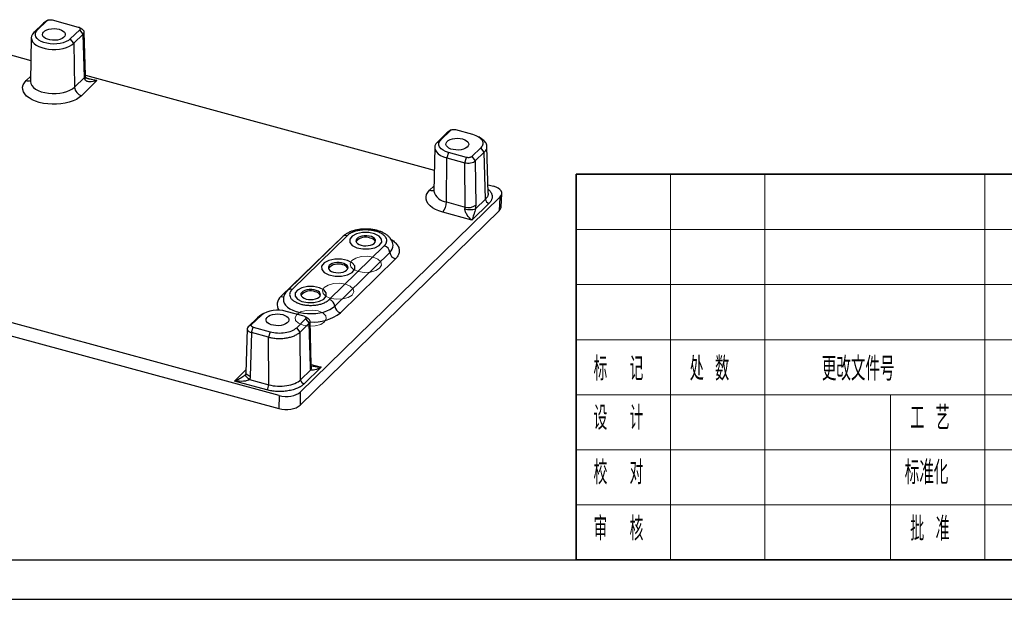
# Model space of a CAD drawing. Header units: millimetres. Extents: x 0 to 420, y 0 to 297.
# Tile 3 of 6: x 164 to 289, y 0 to 74. Entities that reach past the tile are written whole.
import ezdxf

# ---------------------------------------------------------------- set-up
doc = ezdxf.new("R2010")
doc.units = ezdxf.units.MM
for name, color, linetype in [('5', 7, 'Continuous'), ('9', 7, 'Continuous'), ('MARK', 7, 'Continuous')]:
    doc.layers.add(name, color=color, linetype=linetype)
doc.layers.add('SLD-0', color=179, linetype='Continuous', lineweight=25)
doc.styles.add('SLDTEXTSTYLE2', font='TXT', dxfattribs={"width": 0.56, "bigfont": 'bigfont'})
doc.styles.add('SLDTEXTSTYLE3', font='TXT', dxfattribs={"width": 0.54, "bigfont": 'bigfont'})
doc.styles.add('SLDTEXTSTYLE4', font='TXT', dxfattribs={"width": 0.53, "bigfont": 'bigfont'})

msp = doc.modelspace()

# ---------------------------------------------------------------- linework, layer by layer
at = {"color": 7, "linetype": 'Continuous', "lineweight": 25}
for p, q in [((167.27254, 73.20058), (166.07313, 72.02992)), ((166.52306, 72.33616), (167.72246, 73.50682)), ((167.72246, 73.50682), (167.27254, 73.20058)), ((168.38603, 73.61248), (171.69364, 72.71354)), ((151.44838, 72.34707), (165.683, 68.4784)), ((166.52306, 72.33616), (166.07313, 72.02992)), ((171.89879, 72.37178), (170.69938, 71.20113)), ((171.14931, 70.65033), (172.34872, 71.82098)), ((172.34872, 71.82098), (171.89879, 72.37178)), ((172.50148, 66.29298), (172.34872, 71.82098)), ((172.61682, 66.54598), (172.46418, 72.06937)), ((165.7416, 71.35563), (165.62854, 65.80391)), ((171.14931, 70.65033), (170.69938, 71.20113)), ((171.14931, 70.65033), (171.24931, 65.07082)), ((172.61548, 66.5943), (216.97915, 54.53721)), ((172.64829, 66.34636), (172.6169, 66.53498)), ((171.24931, 65.07082), (172.50148, 66.29298)), ((174.0897, 65.89751), (172.13359, 63.98829)), ((174.0897, 65.89751), (173.08473, 66.09405)), ((218.56869, 59.25939), (217.36928, 58.08873)), ((217.81921, 58.39497), (219.01861, 59.56562)), ((219.01861, 59.56562), (218.56869, 59.25939)), ((219.11337, 59.62934), (218.76012, 59.39121)), ((219.68217, 59.67128), (221.84036, 59.08473)), ((217.36928, 58.08873), (217.81921, 58.39497)), ((217.03774, 57.41443), (216.92469, 51.86272)), ((218.80548, 56.75197), (218.56806, 56.09172)), ((221.07843, 56.13423), (218.80548, 56.75197)), ((222.88083, 57.35144), (221.74199, 56.23989)), ((222.19191, 55.68909), (223.33076, 56.80064)), ((223.33076, 56.80064), (222.88083, 57.35144)), ((223.49511, 50.85338), (223.33076, 56.80064)), ((223.84162, 51.59416), (223.67721, 57.54365)), ((218.51529, 50.48789), (218.56806, 56.09172)), ((218.56806, 56.09172), (220.84101, 55.47398)), ((220.84101, 55.47398), (221.07843, 56.13423)), ((220.88824, 49.84297), (220.84101, 55.47398)), ((221.74199, 56.23989), (222.19191, 55.68909)), ((222.19191, 55.68909), (222.23914, 50.05808)), ((223.8116, 52.68029), (224.48986, 52.49596)), ((223.82758, 51.59377), (223.82825, 51.57029)), ((225.46082, 49.82741), (225.55518, 51.55677)), ((225.3248, 51.10506), (199.93549, 26.32431)), ((218.51529, 50.48789), (220.88824, 49.84297)), ((223.93725, 50.31211), (221.75562, 48.18277)), ((222.21399, 49.60296), (223.49511, 50.85338)), ((225.3248, 51.10506), (225.23043, 49.37569)), ((199.90631, 24.65858), (225.23043, 49.37569)), ((221.75562, 48.18277), (218.04866, 49.19024)), ((120.42836, 45.095), (197.20573, 24.22855)), ((197.2349, 25.89429), (124.19343, 45.7454)), ((197.47994, 38.46458), (204.48037, 45.29722)), ((205.33389, 46.08591), (198.33346, 39.25327)), ((205.89267, 46.19914), (198.89224, 39.3665)), ((203.62508, 38.08022), (210.62551, 44.91285)), ((204.33123, 37.24542), (211.33166, 44.07806)), ((212.03781, 43.24327), (205.03738, 36.41063)), ((200.41419, 35.9653), (198.14124, 36.58304)), ((193.30185, 34.59818), (194.50125, 35.76883)), ((194.95118, 36.07507), (193.75178, 34.90441)), ((194.50125, 35.76883), (194.95118, 36.07507)), ((194.76851, 35.98277), (194.50125, 35.76883)), ((195.17106, 36.25109), (194.76851, 35.98277)), ((199.48049, 34.51199), (200.61934, 35.62354)), ((201.06927, 35.07274), (199.93042, 33.96119)), ((200.61934, 35.62354), (201.06927, 35.07274)), ((201.22203, 29.54474), (201.06927, 35.07274)), ((201.33737, 29.79773), (201.18474, 35.32073)), ((193.18638, 34.36556), (193.03374, 28.79362)), ((193.75178, 34.90441), (193.30185, 34.59818)), ((193.71951, 33.90241), (193.56674, 28.32576)), ((193.71951, 33.90241), (193.95693, 34.56266)), ((195.8777, 33.31586), (193.71951, 33.90241)), ((193.95693, 34.56266), (196.11512, 33.97611)), ((196.11512, 33.97611), (195.8777, 33.31586)), ((199.93042, 33.96119), (199.48049, 34.51199)), ((199.98123, 27.90311), (199.93042, 33.96119)), ((195.92851, 27.25778), (195.8777, 33.31586)), ((193.03421, 28.80369), (193.00915, 28.64377)), ((199.98123, 27.90311), (201.26236, 29.15353)), ((202.60501, 29.49118), (200.42337, 27.36184)), ((201.36014, 29.56741), (201.33745, 29.78674)), ((195.6952, 26.60896), (191.56086, 27.73258)), ((193.5007, 27.91761), (195.92851, 27.25778)), ((199.93549, 26.32431), (199.90631, 24.65858)), ((197.2349, 25.89429), (197.20573, 24.22855))]:
    msp.add_line(p, q, dxfattribs=at)
at = {"color": 8, "linetype": 'Continuous', "lineweight": 25}
for p, q in [((165.08885, 65.9029), (165.64154, 66.44233)), ((172.69874, 66.27554), (174.0897, 65.89751)), ((216.385, 51.9617), (216.93769, 52.50114)), ((204.48037, 45.29722), (204.7162, 45.48303)), ((204.51665, 45.28826), (204.48037, 45.29722)), ((191.56086, 27.73258), (193.04434, 29.1805)), ((201.33631, 29.83599), (202.60501, 29.49118))]:
    msp.add_line(p, q, dxfattribs=at)
at = {"color": 7, "linetype": 'Continuous', "lineweight": 25, "flags": 128}
for points in [[(166.07313, 72.02992), (165.88731, 71.80536), (165.77578, 71.5681), (165.7416, 71.32462), (165.78569, 71.08157), (165.90686, 70.84557), (166.10179, 70.62305), (166.36517, 70.4201), (166.68983, 70.24225), (167.06689, 70.09434), (167.48608, 69.98041), (167.93595, 69.90358), (168.40425, 69.86593), (168.8782, 69.86849), (169.34486, 69.91119), (169.79151, 69.99287), (170.20596, 70.1113), (170.57692, 70.26325), (170.89425, 70.44457), (171.14931, 70.65033)], [(170.69938, 71.20113), (170.46136, 71.01317), (170.16033, 70.85094), (169.80654, 70.71996), (169.41205, 70.62469), (168.99029, 70.56838), (168.55562, 70.55295), (168.12284, 70.57891), (167.7067, 70.64538), (167.32136, 70.75011), (166.97994, 70.88952), (166.69407, 71.05887), (166.47349, 71.2524), (166.32571, 71.4635), (166.25576, 71.68499), (166.26602, 71.90933), (166.35614, 72.12888), (166.52306, 72.33616)], [(169.28793, 72.42913), (169.56543, 72.33095), (169.79149, 72.20246), (169.95393, 72.05058), (170.04397, 71.88349), (170.05678, 71.71022), (169.99165, 71.5401), (169.85211, 71.3823), (169.64567, 71.24532), (169.38346, 71.13656), (169.07963, 71.06188), (168.75053, 71.02529), (168.41393, 71.02878), (168.08797, 71.07216), (167.79021, 71.15308), (167.53672, 71.26719), (167.34115, 71.40833), (167.21405, 71.5689), (167.16227, 71.74024), (167.18861, 71.9131), (167.29164, 72.07818), (167.46581, 72.22657), (167.70173, 72.35028), (167.98668, 72.44262), (168.3053, 72.49864), (168.64041, 72.5153), (168.97395, 72.4917), (169.28793, 72.42913)], [(172.13359, 63.98829), (171.83322, 63.73985), (171.46725, 63.51596), (171.04315, 63.32117), (170.56954, 63.15945), (170.05606, 63.03409), (169.51317, 62.94764), (168.95192, 62.90187), (168.38373, 62.8977), (167.82017, 62.93522), (167.27272, 63.01366), (166.75252, 63.13144), (166.27015, 63.28614), (165.83544, 63.47463), (165.45724, 63.69306), (165.14324, 63.93699), (164.89984, 64.20145), (164.732, 64.48106), (164.64312, 64.77012), (164.63503, 65.06276), (164.70788, 65.35301), (164.86018, 65.63497), (165.08885, 65.9029)], [(217.36928, 58.08873), (217.17527, 57.85125), (217.06427, 57.60004), (217.03966, 57.34271), (217.10219, 57.08709), (217.24994, 56.84094), (217.47845, 56.61175), (217.78075, 56.40648), (218.14767, 56.23136), (218.56806, 56.09172)], [(218.80548, 56.75197), (218.41927, 56.88335), (218.09025, 57.05101), (217.83106, 57.24851), (217.65166, 57.46826), (217.55895, 57.70182), (217.55648, 57.9402), (217.64436, 58.17425), (217.81921, 58.39497)], [(220.58408, 58.48794), (220.86158, 58.38976), (221.08764, 58.26126), (221.25007, 58.10938), (221.34012, 57.9423), (221.35293, 57.76903), (221.2878, 57.59891), (221.14826, 57.4411), (220.94182, 57.30413), (220.67961, 57.19537), (220.37577, 57.12068), (220.04668, 57.0841), (219.71008, 57.08759), (219.38412, 57.13097), (219.08636, 57.21189), (218.83286, 57.326), (218.6373, 57.46714), (218.5102, 57.62771), (218.45842, 57.79904), (218.48476, 57.97191), (218.58779, 58.13699), (218.76196, 58.28538), (218.99787, 58.40908), (219.28282, 58.50143), (219.60144, 58.55744), (219.93656, 58.5741), (220.27009, 58.55051), (220.58408, 58.48794)], [(223.0466, 58.46951), (222.86143, 58.59183), (222.63737, 58.73983)], [(218.04866, 49.19024), (217.5663, 49.34495), (217.13159, 49.53343), (216.75339, 49.75186), (216.43939, 49.99579), (216.19599, 50.26025), (216.02815, 50.53986), (215.93927, 50.82893), (215.93118, 51.12157), (216.00402, 51.41182), (216.15633, 51.69378), (216.385, 51.9617)], [(207.67572, 44.98661), (207.96898, 44.92977), (208.28047, 44.91229), (208.59061, 44.93525), (208.87993, 44.99722), (209.13023, 45.09429), (209.3258, 45.22038), (209.45434, 45.36755), (209.50778, 45.52656), (209.48276, 45.68743), (209.38085, 45.84003), (209.20846, 45.97479), (208.97642, 46.08323), (208.6993, 46.15855), (208.39452, 46.196), (208.08123, 46.19324), (207.77912, 46.15044), (207.50717, 46.07029), (207.28246, 45.95782), (207.11912, 45.82011), (207.0274, 45.6658), (207.01308, 45.50459), (207.07705, 45.34661), (207.21529, 45.20178), (207.41911, 45.07922), (207.67572, 44.98661)], [(204.1755, 41.57029), (204.46876, 41.51346), (204.78025, 41.49597), (205.0904, 41.51893), (205.37971, 41.5809), (205.63002, 41.67797), (205.82558, 41.80406), (205.95413, 41.95123), (206.00757, 42.11025), (205.98255, 42.27111), (205.88064, 42.42371), (205.70825, 42.55847), (205.4762, 42.66691), (205.19908, 42.74223), (204.89431, 42.77968), (204.58102, 42.77692), (204.27891, 42.73412), (204.00695, 42.65397), (203.78224, 42.5415), (203.6189, 42.40379), (203.52719, 42.24948), (203.51286, 42.08827), (203.57683, 41.93029), (203.71507, 41.78547), (203.9189, 41.6629), (204.1755, 41.57029)], [(200.67529, 38.15397), (200.96855, 38.09714), (201.28004, 38.07965), (201.59018, 38.10262), (201.8795, 38.16458), (202.1298, 38.26166), (202.32537, 38.38774), (202.45391, 38.53492), (202.50735, 38.69393), (202.48233, 38.85479), (202.38042, 39.0074), (202.20803, 39.14215), (201.97599, 39.2506), (201.69887, 39.32591), (201.39409, 39.36337), (201.0808, 39.36061), (200.77869, 39.31781), (200.50674, 39.23765), (200.28203, 39.12519), (200.11869, 38.98747), (200.02697, 38.83316), (200.01265, 38.67195), (200.07662, 38.51397), (200.21486, 38.36915), (200.41868, 38.24658), (200.67529, 38.15397)], [(197.71605, 36.16804), (197.99355, 36.06986), (198.21961, 35.94137), (198.38205, 35.78948), (198.47209, 35.6224), (198.4849, 35.44913), (198.41978, 35.27901), (198.28023, 35.12121), (198.07379, 34.98423), (197.81158, 34.87547), (197.50775, 34.80079), (197.17865, 34.7642), (196.84205, 34.76769), (196.51609, 34.81107), (196.21833, 34.89199), (195.96484, 35.0061), (195.76927, 35.14724), (195.64217, 35.30781), (195.59039, 35.47914), (195.61673, 35.65201), (195.71976, 35.81709), (195.89393, 35.96548), (196.12985, 36.08918), (196.4148, 36.18153), (196.73342, 36.23755), (197.06853, 36.25421), (197.40207, 36.23061), (197.71605, 36.16804)], [(193.5007, 27.91761), (193.34404, 28.0154), (193.2112, 28.12628), (193.10725, 28.24601), (193.03616, 28.37003), (193.00064, 28.4936), (193.00205, 28.61198), (193.00902, 28.64328)]]:
    msp.add_lwpolyline(points, dxfattribs=at)
at = {"color": 8, "linetype": 'Continuous', "lineweight": 25, "flags": 128}
for points in [[(165.62854, 65.80391), (165.62854, 65.77168), (165.67437, 65.51905), (165.80031, 65.27375), (166.00292, 65.04248), (166.27668, 64.83153), (166.61413, 64.64667), (167.00604, 64.49293), (167.44175, 64.37452), (167.90935, 64.29465), (168.3961, 64.25552), (168.88871, 64.25818), (169.37376, 64.30257), (169.83801, 64.38747), (170.26879, 64.51056), (170.65436, 64.6685), (170.9842, 64.85697), (171.24931, 65.07082)], [(197.78696, 38.14727), (197.78689, 38.14623), (197.80664, 37.87899), (197.9035, 37.61626), (198.07532, 37.36389), (198.31824, 37.12753), (198.62685, 36.91246), (198.99424, 36.72349), (199.41222, 36.56482), (199.87145, 36.44001), (200.36167, 36.35185), (200.87192, 36.3023), (201.39081, 36.29248), (201.90675, 36.32259), (202.40821, 36.39197), (202.88399, 36.49908), (203.32347, 36.6415), (203.71682, 36.81608), (204.05526, 37.01889), (204.33123, 37.24542)], [(193.56674, 28.32576), (193.40325, 28.38404), (193.26396, 28.457), (193.15424, 28.54184), (193.07828, 28.63531), (193.03901, 28.7338), (193.03453, 28.80787)]]:
    msp.add_lwpolyline(points, dxfattribs=at)
at = {"color": 7, "linetype": 'Continuous', "flags": 128}
for points in [[(210.28687, 45.35639), (210.28083, 45.77125), (209.96699, 46.15334), (209.39314, 46.44449), (208.64664, 46.60038), (207.84114, 46.59727), (207.09927, 46.43563), (206.53397, 46.14007), (206.2313, 45.7556), (206.23735, 45.34074), (206.55119, 44.95864), (207.12504, 44.66749), (207.87153, 44.51161), (208.67703, 44.51472), (209.41891, 44.67636), (209.98421, 44.97191), (210.28687, 45.35639)], [(206.86412, 41.93245), (206.85784, 42.36316), (206.53202, 42.75984), (205.93625, 43.06212), (205.16123, 43.22396), (204.32496, 43.22072), (203.55475, 43.05291), (202.96786, 42.74607), (202.65363, 42.34691), (202.6599, 41.91619), (202.98573, 41.51951), (203.5815, 41.21723), (204.35651, 41.05539), (205.19278, 41.05863), (205.963, 41.22644), (206.54989, 41.53328), (206.86412, 41.93245)], [(203.23778, 38.52854), (203.23188, 38.93345), (202.92557, 39.30637), (202.36549, 39.59054), (201.63691, 39.74268), (200.85074, 39.73964), (200.12668, 39.58188), (199.57494, 39.29342), (199.27954, 38.91817), (199.28544, 38.51327), (199.59174, 38.14034), (200.15182, 37.85618), (200.8804, 37.70404), (201.66657, 37.70708), (202.39064, 37.86483), (202.94237, 38.1533), (203.23778, 38.52854)]]:
    msp.add_lwpolyline(points, dxfattribs=at)
at = {"color": 7, "linetype": 'Continuous', "lineweight": 18, "flags": 128}
for points in [[(209.19248, 43.46693), (208.44452, 43.58155), (207.66834, 43.54002), (206.98209, 43.34868), (206.49025, 43.03664), (206.2677, 42.65141), (206.34833, 42.25165), (206.71984, 41.8982), (207.3257, 41.64489), (208.07365, 41.53027), (208.84984, 41.57179), (209.53609, 41.76314), (210.02792, 42.07518), (210.25047, 42.4604), (210.16985, 42.86017), (209.79833, 43.21361), (209.19248, 43.46693)], [(205.69226, 40.05061), (204.94431, 40.16523), (204.16812, 40.12371), (203.48187, 39.93236), (202.99004, 39.62032), (202.76749, 39.2351), (202.84811, 38.83533), (203.21963, 38.48189), (203.82548, 38.22857), (204.57344, 38.11395), (205.34962, 38.15547), (206.03587, 38.34682), (206.52771, 38.65886), (206.75026, 39.04408), (206.66964, 39.44385), (206.29812, 39.79729), (205.69226, 40.05061)], [(202.19205, 36.63429), (201.44409, 36.74891), (200.66791, 36.70739), (199.98166, 36.51604), (199.48982, 36.204), (199.26727, 35.81878), (199.34789, 35.41901), (199.71941, 35.06557), (200.32527, 34.81225), (201.07322, 34.69763), (201.84941, 34.73916), (202.53566, 34.9305), (203.02749, 35.24254), (203.25004, 35.62777), (203.16942, 36.02753), (202.7979, 36.38098), (202.19205, 36.63429)]]:
    msp.add_lwpolyline(points, dxfattribs=at)
at = {"color": 8, "linetype": 'Continuous', "lineweight": 25}
for centre, radius, start, end in [((172.27399, 66.54948), 0.34284, 311.570518, 359.4148392), ((165.31679, 66.63668), 0.76837, 252.7435968, 294.1557229), ((216.61294, 52.69548), 0.76837, 252.7435968, 294.1557229), ((218.69318, 52.30124), 1.82206, 193.9264311, 264.3970133), ((205.71054, 45.66256), 0.56665, 71.2508988, 131.6591233), ((210.59434, 44.94344), 1.13689, 310.4317374, 2.0092758), ((198.7101, 38.82988), 0.56669, 71.2522471, 131.6310187), ((198.31408, 37.44844), 1.31466, 129.3822115, 213.6459886), ((197.66359, 39.069), 0.6317, 253.0988452, 288.0422881), ((201.51251, 41.0739), 5.84558, 266.8082746, 307.0848873), ((200.99454, 29.80123), 0.34284, 311.570518, 359.4148392)]:
    msp.add_arc(centre, radius, start, end, dxfattribs=at)
at = {"color": 7, "linetype": 'Continuous', "lineweight": 25}
for centre, radius, start, end in [((172.37095, 66.30475), 0.28084, 306.1225668, 7.7873493), ((172.46383, 65.16048), 1.21782, 184.2219153, 254.2662531), ((216.4721, 50.48989), 2.04319, 320.4995367, 359.9440488), ((224.10237, 50.89821), 0.60891, 184.2219153, 254.2662531), ((221.56674, 51.94812), 2.43283, 253.5902454, 285.4292647), ((221.3368, 51.37543), 1.59675, 253.6848309, 304.4101186), ((208.24409, 44.45018), 1.57104, 67.6120399, 140.725604), ((208.71998, 45.04251), 0.86897, 27.5705197, 81.8974106), ((210.35694, 43.96961), 0.98073, 6.3489068, 74.1068942), ((212.30638, 44.18651), 0.98073, 186.3489068, 254.1068942), ((204.74387, 41.03387), 1.57104, 67.6120399, 140.725604), ((205.21976, 41.6262), 0.86897, 27.5705197, 81.8974106), ((201.24365, 37.61755), 1.57104, 67.6120399, 140.725604), ((201.71955, 38.20988), 0.86897, 27.5705197, 81.8974106), ((203.35651, 37.13697), 0.98073, 6.3489068, 74.1068942), ((197.05894, 33.10904), 3.63868, 72.6960346, 125.3989149), ((205.30595, 37.35388), 0.98073, 186.3489068, 254.1068942), ((200.80888, 29.47965), 0.55856, 324.2778639, 7.7265808), ((200.58849, 27.94794), 0.60891, 184.2219153, 254.2662531), ((194.90691, 27.25878), 1.0216, 320.4995367, 359.9440488)]:
    msp.add_arc(centre, radius, start, end, dxfattribs=at)
for centre, major_axis, ratio, start_param, end_param in [((223.55374, 51.58497), (2.00222, 0.00096), 0.514520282, 5.797652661, 7.367231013), ((223.45938, 49.85561), (2.00222, 0.00096), 0.514520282, 5.797652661, 6.25486945), ((198.16671, 26.80645), (2.00021, -0.00097), 0.515555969, 4.22804011, 5.797618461), ((198.13753, 25.14071), (2.00021, -0.00097), 0.515555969, 4.22804011, 5.797618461)]:
    msp.add_ellipse(centre, major_axis=major_axis, ratio=ratio, start_param=start_param, end_param=end_param, dxfattribs=at)
for points, knots in [([(167.48162, 73.331), (167.4436, 73.31564), (167.35693, 73.2806), (167.30288, 73.22935), (167.27254, 73.20058)], [0, 0, 0, 0, 0.438700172, 1, 1, 1, 1]), ([(167.81961, 73.57148), (167.76091, 73.53185), (167.6435, 73.45259), (167.52723, 73.37387), (167.46909, 73.33452)], [0, 0, 0, 0, 0.499997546, 1, 1, 1, 1]), ([(167.72246, 73.50682), (167.77075, 73.55198), (167.8228, 73.57445), (167.90738, 73.60635), (167.96122, 73.62111), (168.05374, 73.63476), (168.08561, 73.63782), (168.15184, 73.64068), (168.18931, 73.64023), (168.25152, 73.63637), (168.26791, 73.63443), (168.31271, 73.62823), (168.34523, 73.62309), (168.38603, 73.61248)], [0, 0, 0, 0, 0.25, 0.25, 0.5, 0.5, 0.625, 0.625, 0.75, 0.75, 0.875, 0.875, 1.000000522, 1.000000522, 1.000000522, 1.000000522]), ([(171.69364, 72.71354), (171.73435, 72.70199), (171.76191, 72.69064), (171.79921, 72.67393), (171.81177, 72.66762), (171.86633, 72.63528), (171.90676, 72.60072), (171.94782, 72.53669), (171.95406, 72.50647), (171.95039, 72.45161), (171.94352, 72.41738), (171.89879, 72.37178)], [0, 0, 0, 0, 0.125, 0.125, 0.25, 0.25, 0.5, 0.5, 0.75, 0.75, 1.000000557, 1.000000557, 1.000000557, 1.000000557]), ([(172.24523, 72.38267), (172.17769, 72.42733), (172.04262, 72.51664), (171.90871, 72.6052), (171.84176, 72.64948)], [0, 0, 0, 0, 0.500001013, 1, 1, 1, 1]), ([(172.34872, 71.82098), (172.39519, 71.88129), (172.48369, 71.99613), (172.4529, 72.17763), (172.365, 72.30805), (172.2593, 72.36523), (172.23159, 72.38022)], [0, 0, 0, 0, 0.319707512, 0.608819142, 0.897444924, 1, 1, 1, 1]), ([(174.0897, 65.89751), (173.76338, 65.79175), (173.43312, 65.73094), (173.00127, 65.75119), (172.86718, 65.77719), (172.65049, 65.88362), (172.56841, 65.96553), (172.5365, 66.07791)], [0, 0, 0, 0, 0.5, 0.5, 0.75, 0.75, 1, 1, 1, 1]), ([(173.09592, 66.07798), (173.01283, 66.10444), (172.85477, 66.15478), (172.70755, 66.25541), (172.6557, 66.32149), (172.65135, 66.33569), (172.64928, 66.34247)], [0, 0, 0, 0, 0.288290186, 0.548445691, 0.784604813, 1, 1, 1, 1]), ([(218.77321, 59.38814), (218.73697, 59.37358), (218.65201, 59.33944), (218.59905, 59.28856), (218.56869, 59.25939)], [0, 0, 0, 0, 0.4265557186, 1, 1, 1, 1]), ([(219.01861, 59.56562), (219.06678, 59.61068), (219.11399, 59.63132), (219.20697, 59.66652), (219.25941, 59.67986), (219.36769, 59.69652), (219.41387, 59.69991), (219.53512, 59.69768), (219.60693, 59.69086), (219.68217, 59.67128)], [0, 0, 0, 0, 0.25, 0.25, 0.5, 0.5, 0.75, 0.75, 1.000000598, 1.000000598, 1.000000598, 1.000000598]), ([(221.84036, 59.08473), (222.15741, 58.99784), (222.39409, 58.89327), (222.80416, 58.63568), (222.96011, 58.48602), (223.1502, 58.1679), (223.18468, 57.99902), (223.12664, 57.66686), (223.04276, 57.51083), (222.88083, 57.35144)], [0, 0, 0, 0, 0.25, 0.25, 0.5, 0.5, 0.75, 0.75, 1.000000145, 1.000000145, 1.000000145, 1.000000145]), ([(223.33076, 56.80064), (223.40125, 56.87891), (223.54426, 57.03771), (223.65715, 57.29039), (223.69135, 57.55206), (223.63915, 57.81127), (223.50049, 58.0638), (223.30335, 58.28672), (223.11972, 58.41355), (223.03847, 58.46967)], [0, 0, 0, 0, 0.144870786, 0.293939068, 0.438841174, 0.587951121, 0.732752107, 0.881749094, 1, 1, 1, 1]), ([(220.84101, 55.47398), (220.95784, 55.44224), (221.08307, 55.42486), (221.34531, 55.40926), (221.47731, 55.4175), (221.8523, 55.47716), (222.06862, 55.56878), (222.19191, 55.68909)], [0, 0, 0, 0, 0.25, 0.25, 0.5, 0.5, 1, 1, 1, 1]), ([(221.74199, 56.23989), (221.7193, 56.21867), (221.69672, 56.20416), (221.66273, 56.18422), (221.65537, 56.18036), (221.61489, 56.16192), (221.58153, 56.14902), (221.51621, 56.13011), (221.48596, 56.1237), (221.39837, 56.10922), (221.33897, 56.10566), (221.23013, 56.10783), (221.16533, 56.11161), (221.07843, 56.13423)], [0, 0, 0, 0, 0.125, 0.125, 0.25, 0.25, 0.375, 0.375, 0.5, 0.5, 0.75, 0.75, 1.000000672, 1.000000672, 1.000000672, 1.000000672]), ([(221.75562, 48.18277), (221.55028, 48.35084), (221.34185, 48.56747), (221.08477, 48.94254), (221.00799, 49.07716), (220.89912, 49.35126), (220.86751, 49.49173), (220.87945, 49.61438)], [0, 0, 0, 0, 0.5, 0.5, 0.75, 0.75, 1, 1, 1, 1]), ([(222.21399, 49.60296), (222.18383, 49.5014), (222.14927, 49.37756), (222.07601, 49.1251), (222.03724, 48.99555), (221.91917, 48.62077), (221.8372, 48.38535), (221.75562, 48.18277)], [0, 0, 0, 0, 0.25, 0.25, 0.5, 0.5, 1, 1, 1, 1]), ([(222.23914, 50.05808), (222.23911, 50.02165), (222.23903, 49.94893), (222.23428, 49.836), (222.22642, 49.72086), (222.21814, 49.64231), (222.21399, 49.60296)], [0, 0, 0, 0, 0.250486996, 0.500001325, 0.749514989, 1, 1, 1, 1]), ([(211.72755, 44.98465), (211.72776, 44.99433), (211.73029, 45.11069), (211.67049, 45.32963), (211.54995, 45.62613), (211.36531, 45.90024), (211.12647, 46.15295), (210.82945, 46.38303), (210.47623, 46.58635), (210.07396, 46.75698), (209.63458, 46.89042), (209.1703, 46.98466), (208.6908, 47.03937), (208.2045, 47.05464), (207.71952, 47.03056), (207.24377, 46.96722), (206.78492, 46.86447), (206.34967, 46.72196), (205.9463, 46.53721), (205.60297, 46.32679), (205.41705, 46.16035), (205.33389, 46.08591)], [0, 0, 0, 0, 0.004355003, 0.05231866, 0.10000527, 0.148835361, 0.200029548, 0.25426228, 0.311196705, 0.369558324, 0.427885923, 0.485747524, 0.543182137, 0.600376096, 0.657556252, 0.71491617, 0.772684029, 0.831138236, 0.890549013, 0.95104088, 1, 1, 1, 1]), ([(209.50782, 46.77479), (209.45752, 46.78788), (209.35732, 46.81398), (209.20174, 46.84681), (209.0433, 46.87474), (208.88157, 46.89735), (208.71666, 46.91474), (208.42528, 46.93582), (208.00178, 46.93795), (207.46375, 46.88153), (206.95744, 46.77167), (206.56401, 46.63037), (206.27249, 46.48459), (206.06014, 46.34953), (205.94866, 46.24941), (205.89267, 46.19914)], [0, 0, 0, 0, 0.04025056, 0.08020158, 0.120011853, 0.159841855, 0.199851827, 0.240199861, 0.370009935, 0.50005734, 0.62985783, 0.759914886, 0.840099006, 0.919699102, 1, 1, 1, 1]), ([(210.62551, 44.91285), (210.65093, 44.93877), (210.70159, 44.9904), (210.76536, 45.07055), (210.81959, 45.15216), (210.86348, 45.23545), (210.89723, 45.32036), (210.93817, 45.47041), (210.9423, 45.68852), (210.83276, 45.96562), (210.61946, 46.22639), (210.34513, 46.42901), (210.0621, 46.57914), (209.79986, 46.68849), (209.60546, 46.74594), (209.50782, 46.77479)], [0, 0, 0, 0, 0.040267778, 0.080229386, 0.120043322, 0.159869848, 0.199869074, 0.240199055, 0.370009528, 0.500057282, 0.629858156, 0.759915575, 0.840070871, 0.919671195, 1, 1, 1, 1]), ([(198.33346, 39.25327), (198.28045, 39.19823), (198.14952, 39.06226), (197.98319, 38.82005), (197.85667, 38.52825), (197.79236, 38.29855), (197.79307, 38.16924), (197.79321, 38.14263)], [0, 0, 0, 0, 0.179091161, 0.442387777, 0.693208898, 0.936872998, 1, 1, 1, 1]), ([(198.89224, 39.3665), (198.86681, 39.34059), (198.81615, 39.28895), (198.75239, 39.2088), (198.69815, 39.12719), (198.65426, 39.0439), (198.62051, 38.95899), (198.57958, 38.80894), (198.57545, 38.59083), (198.68498, 38.31374), (198.89832, 38.05292), (199.20452, 37.82687), (199.57805, 37.63998), (200.00241, 37.4976), (200.47038, 37.39742), (200.9804, 37.34407), (201.51587, 37.34141), (202.05402, 37.39782), (202.5603, 37.50768), (202.95374, 37.64898), (203.24526, 37.79477), (203.4576, 37.92982), (203.56909, 38.02994), (203.62508, 38.08022)], [0, 0, 0, 0, 0.020139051, 0.040124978, 0.06003705, 0.079955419, 0.09996016, 0.120130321, 0.185052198, 0.250092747, 0.315009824, 0.380055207, 0.439977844, 0.500028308, 0.559955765, 0.620001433, 0.684923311, 0.74996386, 0.814880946, 0.87992632, 0.920028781, 0.959839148, 1, 1, 1, 1]), ([(200.41419, 35.9653), (200.49646, 35.94197), (200.54892, 35.91163), (200.60962, 35.86807), (200.63932, 35.83846), (200.67273, 35.77425), (200.67674, 35.74075), (200.66614, 35.69416), (200.66224, 35.68464), (200.64822, 35.65836), (200.63757, 35.64213), (200.61934, 35.62354)], [0, 0, 0, 0, 0.25, 0.25, 0.5, 0.5, 0.75, 0.75, 0.875, 0.875, 1, 1, 1, 1]), ([(200.98576, 35.62156), (200.9168, 35.66712), (200.7789, 35.75823), (200.64173, 35.84884), (200.57315, 35.89415)], [0, 0, 0, 0, 0.500007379, 1, 1, 1, 1]), ([(201.06927, 35.07274), (201.11577, 35.13275), (201.20442, 35.24714), (201.17279, 35.42858), (201.09104, 35.55674), (200.99401, 35.60932), (200.9744, 35.61995)], [0, 0, 0, 0, 0.328782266, 0.626733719, 0.92456491, 1, 1, 1, 1]), ([(193.30185, 34.59818), (193.2402, 34.53802), (193.20297, 34.47431), (193.17832, 34.33801), (193.19212, 34.27052), (193.30776, 34.07739), (193.48585, 33.96595), (193.71951, 33.90241)], [0, 0, 0, 0, 0.25, 0.25, 0.5, 0.5, 1, 1, 1, 1]), ([(193.95693, 34.56266), (193.91738, 34.57387), (193.90088, 34.5807), (193.85989, 34.59807), (193.83709, 34.6092), (193.77154, 34.64939), (193.73929, 34.68096), (193.70225, 34.74205), (193.69618, 34.77151), (193.69967, 34.81326), (193.70212, 34.82551), (193.71655, 34.85987), (193.72895, 34.88114), (193.75178, 34.90441)], [0, 0, 0, 0, 0.125, 0.125, 0.25, 0.25, 0.5, 0.5, 0.75, 0.75, 0.875, 0.875, 1, 1, 1, 1]), ([(195.8777, 33.31586), (196.05286, 33.26826), (196.23416, 33.22997), (196.60853, 33.17194), (196.80378, 33.15215), (197.1951, 33.13333), (197.39036, 33.13408), (197.7801, 33.15542), (197.97567, 33.17639), (198.34942, 33.2358), (198.52965, 33.27429), (198.87649, 33.37079), (199.04038, 33.42811), (199.34112, 33.55661), (199.48004, 33.63088), (199.72935, 33.7886), (199.83799, 33.87098), (199.93042, 33.96119)], [0, 0, 0, 0, 0.125, 0.125, 0.25, 0.25, 0.375, 0.375, 0.5, 0.5, 0.625, 0.625, 0.75, 0.75, 0.875, 0.875, 1, 1, 1, 1]), ([(196.11512, 33.97611), (196.70141, 33.81811), (197.38801, 33.78853), (198.31291, 33.93414), (198.60688, 34.01503), (199.1075, 34.22611), (199.30808, 34.34512), (199.48049, 34.51199)], [0, 0, 0, 0, 0.5, 0.5, 0.75, 0.75, 1, 1, 1, 1]), ([(201.26236, 29.15353), (201.25696, 29.18356), (201.24619, 29.24351), (201.23455, 29.33961), (201.22599, 29.43956), (201.22335, 29.50963), (201.22203, 29.54474)], [0, 0, 0, 0, 0.250485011, 0.499998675, 0.749513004, 1, 1, 1, 1]), ([(202.60501, 29.49118), (202.32636, 29.34217), (202.04501, 29.22298), (201.67406, 29.12047), (201.55835, 29.09923), (201.36869, 29.09507), (201.29505, 29.1133), (201.26236, 29.15353)], [0, 0, 0, 0, 0.5, 0.5, 0.75, 0.75, 1, 1, 1, 1]), ([(202.60501, 29.49118), (202.49099, 29.4912), (202.29891, 29.49124), (202.00937, 29.51597), (201.75131, 29.55122), (201.57605, 29.59398), (201.49557, 29.61362)], [0, 0, 0, 0, 0.303110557, 0.51061986, 0.775288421, 1, 1, 1, 1]), ([(192.87859, 28.4799), (192.82759, 28.4324), (192.70949, 28.32242), (192.48632, 28.16499), (192.21927, 28.00752), (191.90318, 27.85407), (191.68286, 27.77588), (191.56086, 27.73258)], [0, 0, 0, 0, 0.129473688, 0.299819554, 0.5160285, 0.732002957, 1, 1, 1, 1]), ([(193.5007, 27.91761), (193.44048, 27.86259), (193.32764, 27.81466), (193.0478, 27.74406), (192.88112, 27.72033), (192.35104, 27.67937), (191.95418, 27.69056), (191.56086, 27.73258)], [0, 0, 0, 0, 0.25, 0.25, 0.5, 0.5, 1, 1, 1, 1]), ([(193.00774, 28.64066), (193.00682, 28.6396), (193.00484, 28.63731), (192.98359, 28.60126), (192.94299, 28.54609), (192.89996, 28.50099), (192.87802, 28.478)], [0, 0, 0, 0, 0.2196939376, 0.4736886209, 0.7316941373, 1, 1, 1, 1]), ([(193.56674, 28.32576), (193.56512, 28.29018), (193.56188, 28.21917), (193.54826, 28.11569), (193.52878, 28.01463), (193.51007, 27.94999), (193.5007, 27.91761)], [0, 0, 0, 0, 0.250486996, 0.500001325, 0.749514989, 1, 1, 1, 1]), ([(195.92851, 27.25778), (196.62507, 27.06649), (197.46421, 27.02551), (198.96463, 27.26443), (199.61369, 27.54238), (199.98123, 27.90311)], [0, 0, 0, 0, 0.5, 0.5, 1, 1, 1, 1]), ([(200.42337, 27.36184), (200.39301, 27.33326), (200.33249, 27.2763), (200.23094, 27.19439), (200.12198, 27.11557), (200.00484, 27.04008), (199.87974, 26.96785), (199.74659, 26.8989), (199.47662, 26.77324), (199.03114, 26.61305), (198.36939, 26.46944), (197.66534, 26.39552), (197.07487, 26.39855), (196.62203, 26.43473), (196.30273, 26.47681), (195.99158, 26.53349), (195.7943, 26.58372), (195.6952, 26.60896)], [0, 0, 0, 0, 0.034546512, 0.0688489, 0.103006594, 0.137120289, 0.171291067, 0.205619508, 0.240204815, 0.370027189, 0.500027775, 0.629839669, 0.759850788, 0.820118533, 0.879872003, 0.939652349, 1, 1, 1, 1])]:
    msp.add_open_spline(points, degree=3, knots=knots, dxfattribs=at)
for points in [[(172.5365, 66.07791), (172.5159, 66.15046), (172.50411, 66.22288), (172.50148, 66.29298)], [(220.87945, 49.61438), (220.88716, 49.69358), (220.89012, 49.77054), (220.88824, 49.84297)]]:
    msp.add_open_spline(points, degree=3, dxfattribs=at)
at = {"color": 8, "linetype": 'Continuous', "lineweight": 25}
for points, knots in [([(223.82825, 51.57029), (223.83133, 51.52866), (223.84199, 51.38486), (223.74299, 51.13747), (223.57847, 50.94891), (223.49511, 50.85338)], [0, 0, 0, 0, 0.16738504, 0.57815004, 1, 1, 1, 1]), ([(223.82812, 52.08266), (223.85501, 52.06336), (224.02077, 51.94436), (224.20129, 51.68712), (224.32836, 51.3877), (224.34816, 51.142), (224.32071, 50.90659), (224.21438, 50.62106), (224.02966, 50.41512), (223.93725, 50.31211)], [0, 0, 0, 0, 0.038425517, 0.236886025, 0.435058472, 0.533863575, 0.633794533, 0.816815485, 1, 1, 1, 1]), ([(211.47766, 45.71489), (211.48647, 45.71053), (211.70247, 45.60362), (212.01636, 45.33765), (212.37247, 44.92608), (212.51337, 44.55298), (212.53911, 44.25366), (212.50552, 43.96779), (212.37609, 43.62045), (212.1506, 43.36902), (212.03781, 43.24327)], [0, 0, 0, 0, 0.007143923, 0.17514535, 0.346712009, 0.518278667, 0.602280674, 0.686495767, 0.843193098, 1, 1, 1, 1])]:
    msp.add_open_spline(points, degree=3, knots=knots, dxfattribs=at)
at = {"layer": '5', "color": 7, "lineweight": 25}
msp.add_line((25, 5), (415, 5), dxfattribs=at)
at = {"layer": '9', "color": 7}
msp.add_line((0, 0), (420, 0), dxfattribs=at)
at = {"layer": 'SLD-0', "color": 179, "lineweight": 35}
for p in [(235, 5), (415, 53.9864)]:
    msp.add_line(p, (235, 54), dxfattribs=at)
at = {"layer": 'SLD-0', "color": 179, "linetype": 'Continuous', "lineweight": 18}
for p, q in [((246.99648, 53.9864), (246.99648, 4.9864)), ((258.99648, 53.9864), (258.99648, 25.9864)), ((286.99648, 25.9864), (286.99648, 53.9864)), ((314.99648, 46.9864), (234.99648, 46.9864)), ((314.99648, 39.9864), (234.99648, 39.9864)), ((314.99648, 32.9864), (234.99648, 32.9864)), ((314.99648, 25.9864), (234.99648, 25.9864)), ((258.99648, 25.9864), (258.99648, 4.9864)), ((274.99648, 25.9864), (274.99648, 4.9864)), ((286.99648, 25.9864), (286.99648, 4.9864)), ((314.99648, 18.9864), (234.99648, 18.9864)), ((314.99648, 11.9864), (234.99648, 11.9864))]:
    msp.add_line(p, q, dxfattribs=at)
at = {"layer": 'SLD-0', "color": 179, "lineweight": 25}
msp.add_line((415, 5), (235, 5), dxfattribs=at)

# ---------------------------------------------------------------- texts
at = {"layer": 'MARK', "char_height": 3, "attachment_point": 1}
for s, insert, style in [('标  记', (237.22556, 30.79363), 'SLDTEXTSTYLE4'), ('处 数', (249.46119, 30.79363), 'SLDTEXTSTYLE3'), ('更改文件号', (266.2535, 30.79363), 'SLDTEXTSTYLE2'), ('设  计', (237.22556, 24.53676), 'SLDTEXTSTYLE4'), ('工 艺', (277.49433, 24.53676), 'SLDTEXTSTYLE3'), ('校  对', (237.22556, 17.61692), 'SLDTEXTSTYLE4'), ('标准化', (276.79642, 17.61692), 'SLDTEXTSTYLE2'), ('审  核', (237.22556, 10.46738), 'SLDTEXTSTYLE4'), ('批 准', (277.49433, 10.46738), 'SLDTEXTSTYLE3')]:
    msp.add_mtext(s, dxfattribs=dict(at, insert=insert, style=style))

doc.saveas('drawing.dxf')
